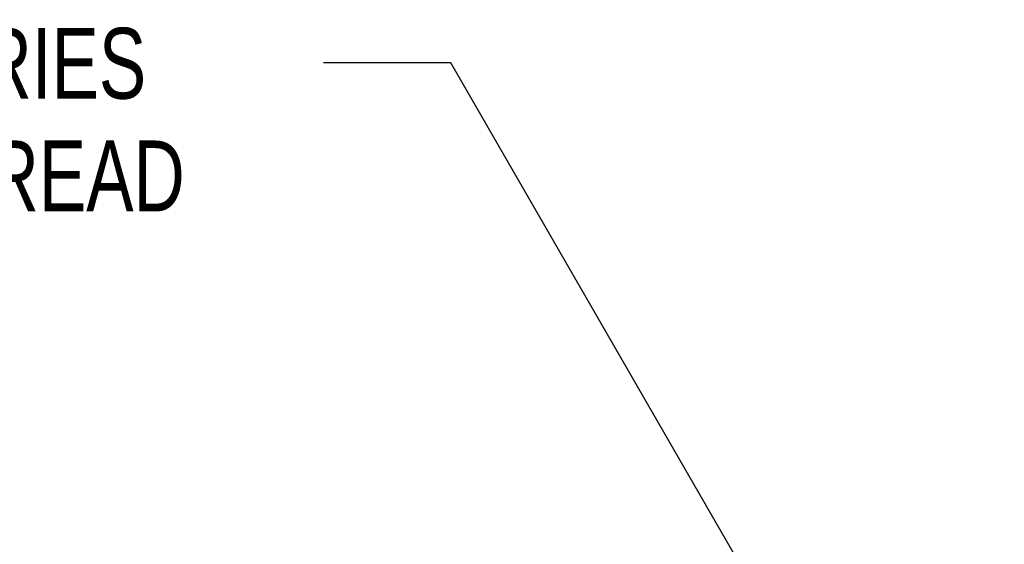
# Model space of a CAD drawing. Header units: inches. Extents: x 0.1 to 10.9, y 0 to 8.5.
# Tile 4 of 9: x 8 to 9.2, y 5.6 to 6.2. Entities that reach past the tile are written whole.
import ezdxf

# ---------------------------------------------------------------- set-up
doc = ezdxf.new("R2010")
doc.units = ezdxf.units.IN
doc.header["$MEASUREMENT"] = 0
doc.layers.add('LAYER1', color=8, linetype='Continuous')
doc.styles.add('SLDTEXTSTYLE0', font='TXT', dxfattribs={"width": 0.75})
doc.dimstyles.new('SLDDIMSTYLE0', dxfattribs={"dimtxt": 0.083333, "dimasz": 0.125, "dimexe": 0, "dimexo": 0.0625, "dimgap": 0.020833, "dimtad": 0, "dimtih": 1, "dimtoh": 1, "dimlfac": 0.75, "dimrnd": 1e-09, "dimzin": 12, "dimdsep": 46, "dimtxsty": 'SLDTEXTSTYLE0', "dimsah": 1, "dimcen": 0, "dimadec": 0, "dimazin": 3, "dimtfac": 1, "dimtofl": 0, "dimtmove": 0, "dimatfit": 3, "dimfxl": 1, "dimfrac": 2, "dimtolj": 1, "dimtzin": 12, "dimarcsym": 0})

# ---------------------------------------------------------------- blocks, each defined once
blk = doc.blocks.new('_D_13')
at = {"layer": 'LAYER1'}
for p, q in [((8.5423, 6.15), (8.3923, 6.15)), ((9.0079, 5.3437), (8.5423, 6.15))]:
    blk.add_line(p, q, dxfattribs=at)
blk.add_solid([(9.0079, 5.3437), (8.9627, 5.4619), (8.9281, 5.4419)], dxfattribs=at)
at = {"layer": 'LAYER1', "char_height": 0.083333, "attachment_point": 1, "style": 'SLDTEXTSTYLE0'}
for s, insert in [('SM1(1.035"-40) SERIES', (7.2664, 6.1913)), ('INTERNAL THREAD', (7.4486, 6.0588)), ('SM1RR RETAINING RING INCLUDED', (6.5593, 5.9264)), ('CLEAR APERTURE 0.09in [22.9mm]', (6.6199, 5.794))]:
    blk.add_mtext(s, dxfattribs=dict(at, insert=insert))

msp = doc.modelspace()

# ---------------------------------------------------------------- dimensions: what is measured, and where the dimension line sits
at = {"layer": 'LAYER1'}
dim = msp.add_diameter_dim_2p(p1=(9.6679, 4.2005), p2=(9.0079, 5.3437), text='SM1(1.035"-40) SERIES\\PINTERNAL THREAD\\PSM1RR RETAINING RING INCLUDED\\PCLEAR APERTURE 0.09in [22.9mm]', dimstyle='SLDDIMSTYLE0', override={"dimpost": '<>'}, dxfattribs=at)
dim.commit()
dim.dimension.update_dxf_attribs({"geometry": '_D_13', "text_midpoint": (7.4758, 6.15), "dimtype": 163})

doc.saveas('drawing.dxf')
